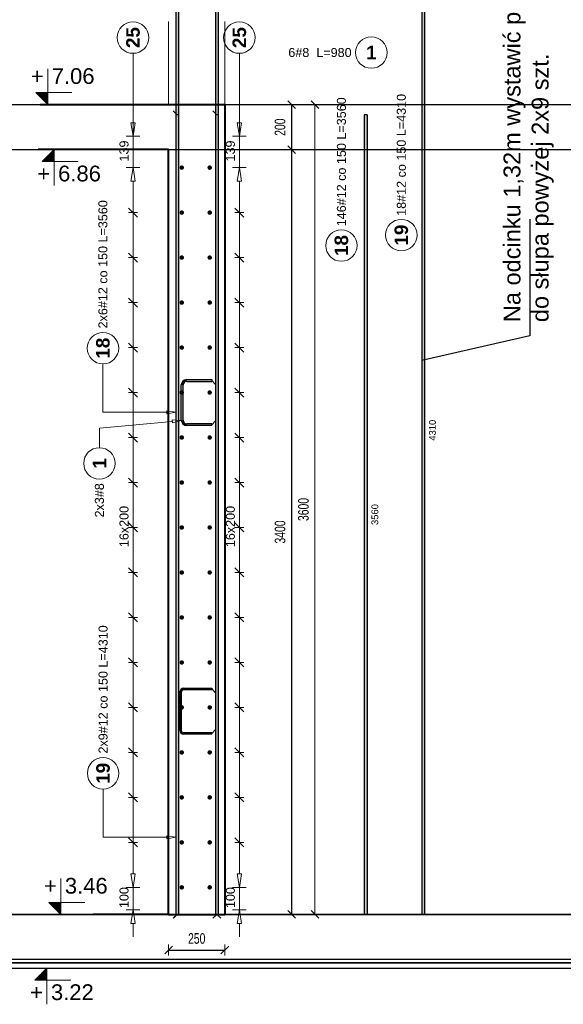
# Model space of a CAD drawing. Extents: x -1474 to 455485, y -101625 to 75879.
# Tile 33 of 40: x 362782 to 365196, y -87753 to -83375. Entities that reach past the tile are written whole.
import ezdxf
from ezdxf.enums import TextEntityAlignment as Align

# ---------------------------------------------------------------- set-up
doc = ezdxf.new("R2010")
doc.units = 0
doc.header["$LTSCALE"] = 10
doc.header["$MEASUREMENT"] = 0
doc.linetypes.add('HIDDEN', pattern=[0.375, 0.25, -0.125])
for name, color, linetype, lineweight in [('P-Linia1', 3, 'Continuous', 40), ('P-Opis', 1, 'Continuous', 18), ('P-Przerywana', 13, 'HIDDEN', 9), ('P-Wymiar', 254, 'Continuous', 9)]:
    doc.layers.add(name, color=color, linetype=linetype, lineweight=lineweight)
for name, color, linetype in [('RCAD_kształt pręta', 7, 'Continuous'), ('RCAD_opis kształtu pręta', 7, 'Continuous'), ('RCAD_opis rozkładu', 7, 'Continuous'), ('RCAD_pręt wyrzucony', 130, 'Continuous'), ('RCAD_pręty punktowe', 7, 'Continuous'), ('RCAD_symbole graficzne', 7, 'Continuous')]:
    doc.layers.add(name, color=color, linetype=linetype)
doc.styles.add('_Fd Opis', font='arial.ttf')
doc.styles.add('ROMANS', font='arial.ttf', dxfattribs={"width": 0.7})
doc.styles.add('style1', font='arial.ttf')
doc.styles.add('style3', font='arialbd.ttf')
doc.dimstyles.new('A25', dxfattribs={"dimscale": 27, "dimtxt": 1.75, "dimasz": 0.05, "dimexe": 0, "dimexo": 0, "dimgap": 1, "dimtad": 1, "dimdec": 4, "dimrnd": 1, "dimdsep": 46, "dimtxsty": 'ROMANS', "dimblk": '[[[[[[[[', "dimcen": 2, "dimdle": 2, "dimse1": 1, "dimse2": 1, "dimclrd": 256, "dimclrt": 1, "dimadec": 0, "dimazin": 0, "dimtfac": 1, "dimtdec": 4, "dimtix": 1, "dimtmove": 2, "dimatfit": 3, "dimldrblk": '[[[[[[[[', "dimfxl": 0, "dimtvp": 0.6, "dimtolj": 1, "dimlwd": -1, "dimarcsym": 0})

# ---------------------------------------------------------------- blocks, each defined once
blk = doc.blocks.new('[[[[[[[[')
at = {"layer": 'P-Wymiar'}
for p, q in [((-12.7, -12.7), (12.7, 12.7)), ((0, 0), (-4.6, 0)), ((0, 18), (0, -18))]:
    blk.add_line(p, q, dxfattribs=at)
blk = doc.blocks.new('*D169')
at = {"layer": 'Defpoints', "color": 0, "transparency": 16777216}
for p in [(363335.8, -83752.9), (364093.4, -83752.9), (363334, -87352.9)]:
    blk.add_point(p, dxfattribs=at)
at = {"layer": 'P-Wymiar', "transparency": 16777216}
blk.add_line((364093.4, -87351.6), (364093.4, -83754.3), dxfattribs=at)
at = {"layer": 'P-Wymiar', "transparency": 16777216, "xscale": 1.35, "yscale": 1.35, "zscale": 1.35}
for p, rotation in [((364093.4, -83752.9), 90), ((364093.4, -87352.9), 270)]:
    blk.add_blockref('[[[[[[[[', p, dxfattribs=dict(at, rotation=rotation))
at = {"layer": 'P-Wymiar', "color": 1, "transparency": 16777216, "insert": (364042.2, -85552.9), "char_height": 47.25, "attachment_point": 5, "rotation": 90, "style": 'ROMANS'}
blk.add_mtext('\\A1;3600', dxfattribs=at)
blk = doc.blocks.new('*D170')
at = {"transparency": 16777216}
blk.add_line((363444.3, -87511.7), (363691.6, -87511.7), dxfattribs=at)
at = {"layer": 'Defpoints', "color": 0, "transparency": 16777216}
for p in [(363443, -87014.9), (363693, -87014.9), (363693, -87511.7)]:
    blk.add_point(p, dxfattribs=at)
at = {"transparency": 16777216, "xscale": 1.35, "yscale": 1.35, "zscale": 1.35, "rotation": 180}
blk.add_blockref('[[[[[[[[', (363443, -87511.7), dxfattribs=at)
at = {"transparency": 16777216, "xscale": 1.35, "yscale": 1.35, "zscale": 1.35}
blk.add_blockref('[[[[[[[[', (363693, -87511.7), dxfattribs=at)
at = {"color": 1, "transparency": 16777216, "insert": (363568, -87460.5), "char_height": 47.25, "attachment_point": 5, "style": 'ROMANS', "bg_fill": 3, "box_fill_scale": 1.25, "bg_fill_color": 256, "bg_fill_true_color": 13158600, "bg_fill_transparency": 0}
blk.add_mtext('\\A1;250', dxfattribs=at)
blk = doc.blocks.new('*D171')
at = {"transparency": 16777216}
blk.add_line((363989.5, -83754.3), (363989.5, -83951.6), dxfattribs=at)
at = {"layer": 'Defpoints', "color": 0, "transparency": 16777216}
for p in [(362781.7, -83752.9), (362781.7, -83952.9), (363989.5, -83952.9)]:
    blk.add_point(p, dxfattribs=at)
at = {"transparency": 16777216, "xscale": 1.35, "yscale": 1.35, "zscale": 1.35}
for p, rotation in [((363989.5, -83752.9), 90), ((363989.5, -83952.9), 270)]:
    blk.add_blockref('[[[[[[[[', p, dxfattribs=dict(at, rotation=rotation))
at = {"color": 1, "transparency": 16777216, "insert": (363938.4, -83852.9), "char_height": 47.25, "attachment_point": 5, "rotation": 90, "style": 'ROMANS', "bg_fill": 3, "box_fill_scale": 1.25, "bg_fill_color": 256, "bg_fill_true_color": 13158600, "bg_fill_transparency": 0}
blk.add_mtext('\\A1;200', dxfattribs=at)
blk = doc.blocks.new('*D172')
at = {"transparency": 16777216}
blk.add_line((363989.5, -83954.3), (363989.5, -87351.6), dxfattribs=at)
at = {"layer": 'Defpoints', "color": 0, "transparency": 16777216}
for p in [(362781.7, -83952.9), (363989.5, -87352.9), (363989.5, -87352.9)]:
    blk.add_point(p, dxfattribs=at)
at = {"transparency": 16777216, "xscale": 1.35, "yscale": 1.35, "zscale": 1.35}
for p, rotation in [((363989.5, -83952.9), 90), ((363989.5, -87352.9), 270)]:
    blk.add_blockref('[[[[[[[[', p, dxfattribs=dict(at, rotation=rotation))
at = {"color": 1, "transparency": 16777216, "insert": (363938.4, -85652.9), "char_height": 47.25, "attachment_point": 5, "rotation": 90, "style": 'ROMANS', "bg_fill": 3, "box_fill_scale": 1.25, "bg_fill_color": 256, "bg_fill_true_color": 13158600, "bg_fill_transparency": 0}
blk.add_mtext('\\A1;3400', dxfattribs=at)

msp = doc.modelspace()

# ---------------------------------------------------------------- hatches: boundary and pattern name
at = {"layer": 'RCAD_pręt wyrzucony'}
for points in [[(364568.31037, -83047.8836), (364580.31037, -83047.8836), (364580.31037, -87352.93326), (364568.31037, -87352.93326)], [(364312.5596, -83797.8836), (364324.5596, -83797.8836), (364324.5596, -87352.93326), (364312.5596, -87352.93326)]]:
    msp.add_hatch(color=4, dxfattribs=at).paths.add_polyline_path(points, flags=0)
at = {"layer": 'RCAD_symbole graficzne'}
msp.add_hatch(color=1, dxfattribs=at).paths.add_polyline_path([(362849.30841, -87646.2666), (362902.64175, -87592.93326), (362902.64175, -87646.2666)], flags=0)

# ---------------------------------------------------------------- linework, layer by layer
msp.add_lwpolyline([(365047.5009, -84261.53859), (365047.5009, -84780.84362), (364568.31037, -84889.88423)])
at = {"layer": 'Defpoints', "color": 21}
for p in [(238098.40145, -83752.93326), (231219.52352, -83752.93326), (238152.43513, -83952.93326), (231273.5572, -83952.93326), (232413.86384, -87352.93326), (320503.41994, -87352.93326), (225534.98592, -87352.93326), (313624.54202, -87352.93326), (284132.79708, -87352.93326), (232413.86384, -87551.93326), (320503.41994, -87551.93326), (225534.98592, -87551.93326), (313624.54202, -87551.93326), (243115.86313, -87567.60185), (331205.41923, -87567.60185), (236236.98521, -87567.60185), (324326.5413, -87567.60185), (294834.79637, -87567.60185), (382924.35247, -87567.60185), (287955.91844, -87567.60185), (376045.47454, -87567.60185), (249492.00924, -87567.60185), (337581.56534, -87567.60185), (242613.13132, -87567.60185), (330702.68742, -87567.60185), (301210.94248, -87567.60185), (389300.49858, -87567.60185), (294332.06456, -87567.60185), (382421.62065, -87567.60185), (280996.13554, -87567.60185), (369085.69163, -87567.60185), (274117.25761, -87567.60185), (362206.81371, -87567.60185), (332715.06877, -87567.60185), (420804.62487, -87567.60185), (325836.19085, -87567.60185), (413925.74694, -87567.60185), (287372.28165, -87567.60185), (375461.83775, -87567.60185), (280493.40372, -87567.60185), (368582.95982, -87567.60185), (339091.21489, -87567.60185), (427180.77098, -87567.60185), (332212.33696, -87567.60185), (420301.89306, -87567.60185), (232413.86384, -87567.93326), (320503.41994, -87567.93326), (225534.98592, -87567.93326), (313624.54202, -87567.93326), (284132.79708, -87567.93326), (372222.35318, -87567.93326), (277253.91915, -87567.93326), (365343.47525, -87567.93326), (238790.00996, -87567.93326), (326879.56605, -87567.93326), (231911.13203, -87567.93326), (320000.68813, -87567.93326), (290508.94319, -87567.93326), (378598.49929, -87567.93326), (283630.06527, -87567.93326), (371719.62137, -87567.93326), (270294.13625, -87567.93326), (358383.69234, -87567.93326), (263415.25832, -87567.93326), (351504.81442, -87567.93326), (322013.06948, -87567.93326), (410102.62558, -87567.93326), (315134.19156, -87567.93326), (403223.74766, -87567.93326), (276670.28236, -87567.93326), (364759.83846, -87567.93326), (269791.40444, -87567.93326), (357880.96053, -87567.93326), (328389.2156, -87567.93326), (416478.7717, -87567.93326), (321510.33767, -87567.93326), (409599.89377, -87567.93326), (243115.86313, -87592.60185), (331205.41923, -87592.60185), (236236.98521, -87592.60185), (324326.5413, -87592.60185), (294834.79637, -87592.60185), (382924.35247, -87592.60185), (287955.91844, -87592.60185), (376045.47454, -87592.60185), (249492.00924, -87592.60185), (337581.56534, -87592.60185), (242613.13132, -87592.60185), (330702.68742, -87592.60185), (301210.94248, -87592.60185), (389300.49858, -87592.60185), (294332.06456, -87592.60185), (382421.62065, -87592.60185), (280996.13554, -87592.60185), (369085.69163, -87592.60185), (274117.25761, -87592.60185), (362206.81371, -87592.60185), (332715.06877, -87592.60185), (420804.62487, -87592.60185), (325836.19085, -87592.60185), (413925.74694, -87592.60185), (287372.28165, -87592.60185), (375461.83775, -87592.60185), (280493.40372, -87592.60185), (368582.95982, -87592.60185), (339091.21489, -87592.60185), (427180.77098, -87592.60185), (332212.33696, -87592.60185), (420301.89306, -87592.60185), (232413.86384, -87592.93326), (320503.41994, -87592.93326), (225534.98592, -87592.93326), (313624.54202, -87592.93326), (284132.79708, -87592.93326), (372222.35318, -87592.93326), (277253.91915, -87592.93326), (365343.47525, -87592.93326), (238790.00996, -87592.93326), (326879.56605, -87592.93326), (231911.13203, -87592.93326), (320000.68813, -87592.93326), (290508.94319, -87592.93326), (378598.49929, -87592.93326), (283630.06527, -87592.93326), (371719.62137, -87592.93326), (270294.13625, -87592.93326), (358383.69234, -87592.93326), (263415.25832, -87592.93326), (351504.81442, -87592.93326), (322013.06948, -87592.93326), (410102.62558, -87592.93326), (315134.19156, -87592.93326), (403223.74766, -87592.93326), (276670.28236, -87592.93326), (364759.83846, -87592.93326), (269791.40444, -87592.93326), (357880.96053, -87592.93326), (328389.2156, -87592.93326), (416478.7717, -87592.93326), (321510.33767, -87592.93326), (409599.89377, -87592.93326)]:
    msp.add_xline(p, (1, 0), dxfattribs=at)
at = {"layer": 'P-Linia1'}
for p, q in [((363692.9632, -83752.93326), (363692.9632, -87352.93326)), ((363442.9632, -87352.93326), (363442.9632, -83952.93326))]:
    msp.add_line(p, q, dxfattribs=at)
for points in [[(362872.45028, -83752.93326), (363692.9632, -83752.93326)], [(363442.9632, -83752.93326), (363442.9632, -83752.93326)], [(363442.9632, -83952.93326), (362864.2816, -83952.93326)], [(363442.9632, -87352.93326), (363107.84232, -87352.93326)], [(363442.9632, -87352.93326), (363692.9632, -87352.93326)], [(363692.9632, -87352.93326), (363692.9632, -87352.93326)]]:
    msp.add_lwpolyline(points, dxfattribs=at)
at = {"layer": 'P-Przerywana'}
for points in [[(363442.9632, -83752.93326), (363442.9632, -83381.88999)], [(363692.9632, -83752.93326), (363692.9632, -83381.88999)]]:
    msp.add_lwpolyline(points, dxfattribs=at)
at = {"layer": 'RCAD_opis rozkładu', "color": 8, "lineweight": 0}
for p, q in [((363275.10972, -87392.93326), (363295.10972, -87392.93326)), ((363285.10972, -87452.93326), (363285.10972, -87392.93326)), ((363747.60741, -87392.93326), (363767.60741, -87392.93326)), ((363757.60741, -87452.93326), (363757.60741, -87392.93326))]:
    msp.add_line(p, q, dxfattribs=at)
for centre in [(363285.10972, -83454.70223), (363757.60741, -83454.70223)]:
    msp.add_circle(centre, 70, dxfattribs=at)
at = {"layer": 'RCAD_pręt wyrzucony', "color": 4}
for p, q in [((364568.31037, -83047.8836), (364568.31037, -87352.93326)), ((364580.31037, -83047.8836), (364580.31037, -87352.93326)), ((364312.5596, -83797.8836), (364312.5596, -87352.93326)), ((364324.5596, -83797.8836), (364312.5596, -83797.8836)), ((364324.5596, -83797.8836), (364324.5596, -87352.93326)), ((364324.5596, -87352.93326), (364312.5596, -87352.93326)), ((364580.31037, -87352.93326), (364568.31037, -87352.93326))]:
    msp.add_line(p, q, dxfattribs=at)
at = {"layer": 'RCAD_pręt wyrzucony', "color": 8, "lineweight": 0}
for centre in [(364343.80615, -83521.29237), (364477.14643, -84332.923), (364210.99366, -84379.26734)]:
    msp.add_circle(centre, 70, dxfattribs=at)
at = {"layer": 'RCAD_symbole graficzne', "color": 1, "lineweight": 0}
for p, q in [((363012.73361, -83699.59993), (362852.73361, -83699.59993)), ((362982.64175, -87592.93326), (362822.64175, -87592.93326)), ((362849.30841, -87646.2666), (362902.64175, -87592.93326)), ((362902.64175, -87592.93326), (362902.64175, -87752.93326)), ((363009.30841, -87646.2666), (362849.30841, -87646.2666))]:
    msp.add_line(p, q, dxfattribs=at)

# ---------------------------------------------------------------- texts
at = {"layer": 'P-Opis', "insert": (365042.332, -84719.96465), "char_height": 75, "width": 1557.0457914, "attachment_point": 4, "rotation": 90, "style": '_Fd Opis'}
msp.add_mtext('Na odcinku 1,32m wystawić pręty do słupa powyżej 2x9 szt.', dxfattribs=at)
at = {"layer": 'RCAD_opis rozkładu', "color": 1, "char_height": 60, "attachment_point": 5, "rotation": 90, "style": 'style3'}
for insert in [(363285.10972, -83454.70223), (363757.60741, -83454.70223)]:
    msp.add_mtext('25', dxfattribs=dict(at, insert=insert))
at = {"layer": 'RCAD_pręt wyrzucony', "color": 1, "insert": (364343.80615, -83521.29237), "char_height": 60, "attachment_point": 5, "style": 'style3'}
msp.add_mtext('1', dxfattribs=at)
at = {"layer": 'RCAD_pręt wyrzucony', "color": 2, "insert": (364115.57968, -83521.29237), "char_height": 40, "attachment_point": 5, "style": 'style1'}
msp.add_mtext('6#8  L=980', dxfattribs=at)
at = {"layer": 'RCAD_pręt wyrzucony', "color": 2, "char_height": 40, "attachment_point": 5, "rotation": 90, "style": 'style1'}
for s, insert in [('146#12 co 150 L=3560', (364210.99366, -84006.98903)), ('18#12 co 150 L=4310', (364477.14643, -83976.18357))]:
    msp.add_mtext(s, dxfattribs=dict(at, insert=insert))
at = {"layer": 'RCAD_pręt wyrzucony', "color": 1, "attachment_point": 5, "rotation": 90}
for s, insert, char_height, style in [('19', (364477.14643, -84332.923), 60, 'style3'), ('18', (364210.99366, -84379.26734), 60, 'style3'), ('4310', (364615.31037, -85200.40843), 30, 'style1'), ('3560', (364359.5596, -85575.40843), 30, 'style1')]:
    msp.add_mtext(s, dxfattribs=dict(at, insert=insert, char_height=char_height, style=style))
at = {"layer": 'RCAD_symbole graficzne', "color": 2, "style": 'style1'}
msp.add_text('+', height=70, dxfattribs=at).set_placement((362888.28916, -83681.82215), align=Align.BOTTOM_RIGHT)
msp.add_text('7.06 ', height=70, dxfattribs=at).set_placement((362923.84472, -83681.82215), align=Align.BOTTOM_LEFT)
msp.add_text('+', height=70, dxfattribs=at).set_placement((362884.86397, -87664.04438), align=Align.TOP_RIGHT)
msp.add_text('3.22 ', height=70, dxfattribs=at).set_placement((362920.41952, -87664.04438), align=Align.TOP_LEFT)

# ---------------------------------------------------------------- dimensions: what is measured, and where the dimension line sits
at = {"layer": 'P-Wymiar'}
dim = msp.add_linear_dim(base=(364093.37235, -83752.93326), p1=(363333.97664, -87352.93326), p2=(363335.79571, -83752.93326), angle=90, dimstyle='A25', dxfattribs=at)
dim.commit()
dim.dimension.update_dxf_attribs({"geometry": '*D169', "text_midpoint": (364042.23166, -85552.93326)})

# ---------------------------------------------------------------- next in the draw order: dimensions: what is measured, and where the dimension line sits
dim = msp.add_linear_dim(base=(363989.5413, -83952.93326), p1=(362781.66331, -83752.93326), p2=(362781.66331, -83952.93326), angle=90, dimstyle='A25', override={"dimfxl": 160, "dimfxlon": 1, "dimtfill": 1})
dim.commit()
dim.dimension.update_dxf_attribs({"geometry": '*D171', "text_midpoint": (363938.41673, -83852.93326)})
dim = msp.add_linear_dim(base=(363692.9632, -87511.67024), p1=(363442.9632, -87014.87528), p2=(363692.9632, -87014.87528), dimstyle='A25', override={"dimfxl": 160, "dimfxlon": 1, "dimtfill": 1})
dim.commit()
dim.dimension.update_dxf_attribs({"geometry": '*D170', "text_midpoint": (363567.9632, -87460.54566)})

# ---------------------------------------------------------------- next in the draw order: hatches: boundary and pattern name
at = {"layer": 'RCAD_symbole graficzne'}
msp.add_hatch(color=1, dxfattribs=at).paths.add_polyline_path([(362852.73361, -83699.59993), (362906.06694, -83752.93326), (362906.06694, -83699.59993)], flags=0)

# ---------------------------------------------------------------- next in the draw order: linework, layer by layer
at = {"layer": 'Defpoints', "color": 21}
for p in [(244474.54756, -83752.93326), (237595.66964, -83752.93326), (275978.67385, -83752.93326), (269099.79593, -83752.93326), (282354.81997, -83752.93326), (275475.94204, -83752.93326), (243115.86313, -87551.60185), (331205.41923, -87551.60185), (236236.98521, -87551.60185), (324326.5413, -87551.60185), (294834.79637, -87551.60185), (382924.35247, -87551.60185), (287955.91844, -87551.60185), (376045.47454, -87551.60185), (249492.00924, -87551.60185), (337581.56534, -87551.60185), (242613.13132, -87551.60185), (330702.68742, -87551.60185), (301210.94248, -87551.60185), (389300.49858, -87551.60185), (294332.06456, -87551.60185), (382421.62065, -87551.60185), (280996.13554, -87551.60185), (369085.69163, -87551.60185), (274117.25761, -87551.60185), (362206.81371, -87551.60185), (332715.06877, -87551.60185), (420804.62487, -87551.60185), (325836.19085, -87551.60185), (413925.74694, -87551.60185), (287372.28165, -87551.60185), (375461.83775, -87551.60185), (280493.40372, -87551.60185), (368582.95982, -87551.60185), (339091.21489, -87551.60185), (427180.77098, -87551.60185), (332212.33696, -87551.60185), (420301.89306, -87551.60185), (284132.79708, -87551.93326), (372222.35318, -87551.93326), (277253.91915, -87551.93326), (365343.47525, -87551.93326), (238790.00996, -87551.93326), (326879.56605, -87551.93326), (231911.13203, -87551.93326), (320000.68813, -87551.93326), (290508.94319, -87551.93326), (378598.49929, -87551.93326), (283630.06527, -87551.93326), (371719.62137, -87551.93326), (270294.13625, -87551.93326), (358383.69234, -87551.93326), (263415.25832, -87551.93326), (351504.81442, -87551.93326), (322013.06948, -87551.93326), (410102.62558, -87551.93326), (315134.19156, -87551.93326), (403223.74766, -87551.93326), (276670.28236, -87551.93326), (364759.83846, -87551.93326), (269791.40444, -87551.93326), (357880.96053, -87551.93326), (328389.2156, -87551.93326), (416478.7717, -87551.93326), (321510.33767, -87551.93326), (409599.89377, -87551.93326)]:
    msp.add_xline(p, (1, 0), dxfattribs=at)
at = {"layer": 'RCAD_kształt pręta', "color": 2, "lineweight": 5}
for p, q in [((363480.84906, -83797.8836), (363463.34906, -83780.3836)), ((363657.51498, -83797.8836), (363640.01498, -83780.3836))]:
    msp.add_line(p, q, dxfattribs=at)
at = {"layer": 'RCAD_kształt pręta', "color": 4}
for p, q in [((363486.84906, -83797.8836), (363474.84906, -83797.8836)), ((363663.51498, -83797.8836), (363651.51498, -83797.8836))]:
    msp.add_line(p, q, dxfattribs=at)
at = {"layer": 'RCAD_opis rozkładu', "color": 8, "lineweight": 0}
for p, q in [((363285.10972, -83524.70223), (363285.10972, -83893.64773)), ((363757.60741, -83524.70223), (363757.60741, -83893.64773)), ((363285.10972, -83773.64773), (363285.10972, -83833.64773)), ((363757.60741, -83773.64773), (363757.60741, -83833.64773)), ((363285.10972, -83893.64773), (363275.10972, -83833.64773)), ((363295.10972, -83833.64773), (363275.10972, -83833.64773)), ((363295.10972, -83833.64773), (363285.10972, -83893.64773)), ((363757.60741, -83893.64773), (363747.60741, -83833.64773)), ((363767.60741, -83833.64773), (363747.60741, -83833.64773)), ((363767.60741, -83833.64773), (363757.60741, -83893.64773)), ((363315.10972, -83893.64773), (363255.10972, -83893.64773)), ((363787.60741, -83893.64773), (363727.60741, -83893.64773))]:
    msp.add_line(p, q, dxfattribs=at)
at = {"layer": 'RCAD_symbole graficzne', "color": 1, "lineweight": 0}
for p, q in [((362906.06694, -83752.93326), (362906.06694, -83592.93326)), ((362852.73361, -83699.59993), (362906.06694, -83752.93326)), ((362986.06694, -83752.93326), (362826.06694, -83752.93326))]:
    msp.add_line(p, q, dxfattribs=at)

# ---------------------------------------------------------------- next in the draw order: dimensions: what is measured, and where the dimension line sits
dim = msp.add_linear_dim(base=(363989.5413, -87352.93326), p1=(362781.66331, -83952.93326), p2=(363989.5413, -87352.93326), angle=90, dimstyle='A25', override={"dimfxl": 160, "dimfxlon": 1, "dimtfill": 1})
dim.commit()
dim.dimension.update_dxf_attribs({"geometry": '*D172', "text_midpoint": (363938.40061, -85652.93326)})

# ---------------------------------------------------------------- next in the draw order: hatches: boundary and pattern name
at = {"layer": 'RCAD_kształt pręta'}
for points in [[(363475.71921, -83047.8836), (363487.71921, -83047.8836), (363487.71921, -87352.93326), (363475.71921, -87352.93326)], [(363651.66153, -83047.8836), (363663.66153, -83047.8836), (363663.66153, -87352.93326), (363651.66153, -87352.93326)], [(363474.84906, -83797.8836), (363486.84906, -83797.8836), (363486.84906, -87352.93326), (363474.84906, -87352.93326)], [(363651.51498, -83797.8836), (363663.51498, -83797.8836), (363663.51498, -87352.93326), (363651.51498, -87352.93326)], [(363507.54714, -85155.75508), (363499.54714, -85155.75508), (363499.54714, -84999.27809), (363507.54714, -84999.27809)], [(363523.54714, -84983.27809), (363523.54714, -84975.27809), (363634.54714, -84975.27809), (363634.54714, -84983.27809)], [(363634.54714, -85171.75508), (363634.54714, -85179.75508), (363523.54714, -85179.75508), (363523.54714, -85171.75508)], [(363500.54714, -86538.62241), (363494.54714, -86538.62241), (363494.54714, -86361.14543), (363500.54714, -86361.14543)], [(363508.04714, -86353.64543), (363508.04714, -86347.64543), (363634.54714, -86347.64543), (363634.54714, -86353.64543)], [(363634.54714, -86546.12241), (363634.54714, -86552.12241), (363508.04714, -86552.12241), (363508.04714, -86546.12241)]]:
    msp.add_hatch(color=4, dxfattribs=at).paths.add_polyline_path(points, flags=0)
h = msp.add_hatch(color=4, dxfattribs=at)
edge = h.paths.add_edge_path(flags=0)
edge.add_line((363523.54714, -84975.27809), (363523.54714, -84983.27809))
edge.add_arc((363523.54714, -84999.27809), 16, 90, 180)
edge.add_line((363507.54714, -84999.27809), (363499.54714, -84999.27809))
edge.add_arc((363523.54714, -84999.27809), 24, 450, 540, ccw=False)
h = msp.add_hatch(color=4, dxfattribs=at)
edge = h.paths.add_edge_path(flags=0)
edge.add_line((363499.54714, -85155.75508), (363507.54714, -85155.75508))
edge.add_arc((363523.54714, -85155.75508), 16, -180, -90)
edge.add_line((363523.54714, -85171.75508), (363523.54714, -85179.75508))
edge.add_arc((363523.54714, -85155.75508), 24, 540, 630, ccw=False)
h = msp.add_hatch(color=4, dxfattribs=at)
edge = h.paths.add_edge_path(flags=0)
edge.add_line((363508.04714, -86347.64543), (363508.04714, -86353.64543))
edge.add_arc((363508.04714, -86361.14543), 7.5, 90, 180)
edge.add_line((363500.54714, -86361.14543), (363494.54714, -86361.14543))
edge.add_arc((363508.04714, -86361.14543), 13.5, 450, 540, ccw=False)
h = msp.add_hatch(color=4, dxfattribs=at)
edge = h.paths.add_edge_path(flags=0)
edge.add_line((363494.54714, -86538.62241), (363500.54714, -86538.62241))
edge.add_arc((363508.04714, -86538.62241), 7.5, -180, -90)
edge.add_line((363508.04714, -86546.12241), (363508.04714, -86552.12241))
edge.add_arc((363508.04714, -86538.62241), 13.5, 540, 630, ccw=False)
at = {"layer": 'RCAD_pręty punktowe'}
h = msp.add_hatch(color=1, dxfattribs=at)
edge = h.paths.add_edge_path(flags=0)
edge.add_arc((363501.53135, -84032.93326), 10, 0, 360, ccw=False)
h = msp.add_hatch(color=1, dxfattribs=at)
edge = h.paths.add_edge_path(flags=0)
edge.add_arc((363625.67791, -84032.93326), 10, 0, 360, ccw=False)
h = msp.add_hatch(color=1, dxfattribs=at)
edge = h.paths.add_edge_path(flags=0)
edge.add_arc((363501.53135, -84232.93326), 10, 0, 360, ccw=False)
h = msp.add_hatch(color=1, dxfattribs=at)
edge = h.paths.add_edge_path(flags=0)
edge.add_arc((363625.67791, -84232.93326), 10, 0, 360, ccw=False)
h = msp.add_hatch(color=1, dxfattribs=at)
edge = h.paths.add_edge_path(flags=0)
edge.add_arc((363501.53135, -84432.93326), 10, 0, 360, ccw=False)
h = msp.add_hatch(color=1, dxfattribs=at)
edge = h.paths.add_edge_path(flags=0)
edge.add_arc((363625.67791, -84432.93326), 10, 0, 360, ccw=False)
h = msp.add_hatch(color=1, dxfattribs=at)
edge = h.paths.add_edge_path(flags=0)
edge.add_arc((363501.53135, -84632.93326), 10, 0, 360, ccw=False)
h = msp.add_hatch(color=1, dxfattribs=at)
edge = h.paths.add_edge_path(flags=0)
edge.add_arc((363625.67791, -84632.93326), 10, 0, 360, ccw=False)
h = msp.add_hatch(color=1, dxfattribs=at)
edge = h.paths.add_edge_path(flags=0)
edge.add_arc((363501.53135, -84832.93326), 10, 0, 360, ccw=False)
h = msp.add_hatch(color=1, dxfattribs=at)
edge = h.paths.add_edge_path(flags=0)
edge.add_arc((363625.67791, -84832.93326), 10, 0, 360, ccw=False)
h = msp.add_hatch(color=1, dxfattribs=at)
edge = h.paths.add_edge_path(flags=0)
edge.add_arc((363501.53135, -85032.93326), 10, 0, 360, ccw=False)
h = msp.add_hatch(color=1, dxfattribs=at)
edge = h.paths.add_edge_path(flags=0)
edge.add_arc((363625.67791, -85032.93326), 10, 0, 360, ccw=False)
h = msp.add_hatch(color=1, dxfattribs=at)
edge = h.paths.add_edge_path(flags=0)
edge.add_arc((363501.53135, -85232.93326), 10, 0, 360, ccw=False)
h = msp.add_hatch(color=1, dxfattribs=at)
edge = h.paths.add_edge_path(flags=0)
edge.add_arc((363625.67791, -85232.93326), 10, 0, 360, ccw=False)
h = msp.add_hatch(color=1, dxfattribs=at)
edge = h.paths.add_edge_path(flags=0)
edge.add_arc((363501.53135, -85432.93326), 10, 0, 360, ccw=False)
h = msp.add_hatch(color=1, dxfattribs=at)
edge = h.paths.add_edge_path(flags=0)
edge.add_arc((363625.67791, -85432.93326), 10, 0, 360, ccw=False)
h = msp.add_hatch(color=1, dxfattribs=at)
edge = h.paths.add_edge_path(flags=0)
edge.add_arc((363501.53135, -85632.93326), 10, 0, 360, ccw=False)
h = msp.add_hatch(color=1, dxfattribs=at)
edge = h.paths.add_edge_path(flags=0)
edge.add_arc((363625.67791, -85632.93326), 10, 0, 360, ccw=False)
h = msp.add_hatch(color=1, dxfattribs=at)
edge = h.paths.add_edge_path(flags=0)
edge.add_arc((363501.53135, -85832.93326), 10, 0, 360, ccw=False)
h = msp.add_hatch(color=1, dxfattribs=at)
edge = h.paths.add_edge_path(flags=0)
edge.add_arc((363625.67791, -85832.93326), 10, 0, 360, ccw=False)
h = msp.add_hatch(color=1, dxfattribs=at)
edge = h.paths.add_edge_path(flags=0)
edge.add_arc((363501.53135, -86032.93326), 10, 0, 360, ccw=False)
h = msp.add_hatch(color=1, dxfattribs=at)
edge = h.paths.add_edge_path(flags=0)
edge.add_arc((363625.67791, -86032.93326), 10, 0, 360, ccw=False)
h = msp.add_hatch(color=1, dxfattribs=at)
edge = h.paths.add_edge_path(flags=0)
edge.add_arc((363501.53135, -86232.93326), 10, 0, 360, ccw=False)
h = msp.add_hatch(color=1, dxfattribs=at)
edge = h.paths.add_edge_path(flags=0)
edge.add_arc((363625.67791, -86232.93326), 10, 0, 360, ccw=False)
h = msp.add_hatch(color=1, dxfattribs=at)
edge = h.paths.add_edge_path(flags=0)
edge.add_arc((363501.53135, -86432.93326), 10, 0, 360, ccw=False)
h = msp.add_hatch(color=1, dxfattribs=at)
edge = h.paths.add_edge_path(flags=0)
edge.add_arc((363625.67791, -86432.93326), 10, 0, 360, ccw=False)
h = msp.add_hatch(color=1, dxfattribs=at)
edge = h.paths.add_edge_path(flags=0)
edge.add_arc((363501.53135, -86632.93326), 10, 0, 360, ccw=False)
h = msp.add_hatch(color=1, dxfattribs=at)
edge = h.paths.add_edge_path(flags=0)
edge.add_arc((363625.67791, -86632.93326), 10, 0, 360, ccw=False)
h = msp.add_hatch(color=1, dxfattribs=at)
edge = h.paths.add_edge_path(flags=0)
edge.add_arc((363501.53135, -86832.93326), 10, 0, 360, ccw=False)
h = msp.add_hatch(color=1, dxfattribs=at)
edge = h.paths.add_edge_path(flags=0)
edge.add_arc((363625.67791, -86832.93326), 10, 0, 360, ccw=False)
h = msp.add_hatch(color=1, dxfattribs=at)
edge = h.paths.add_edge_path(flags=0)
edge.add_arc((363501.53135, -87032.93326), 10, 0, 360, ccw=False)
h = msp.add_hatch(color=1, dxfattribs=at)
edge = h.paths.add_edge_path(flags=0)
edge.add_arc((363625.67791, -87032.93326), 10, 0, 360, ccw=False)
h = msp.add_hatch(color=1, dxfattribs=at)
edge = h.paths.add_edge_path(flags=0)
edge.add_arc((363501.53135, -87232.93326), 10, 0, 360, ccw=False)
h = msp.add_hatch(color=1, dxfattribs=at)
edge = h.paths.add_edge_path(flags=0)
edge.add_arc((363625.67791, -87232.93326), 10, 0, 360, ccw=False)
at = {"layer": 'RCAD_symbole graficzne'}
for points in [[(362881.07364, -84006.2666), (362934.40697, -83952.93326), (362934.40697, -84006.2666)], [(362911.0442, -87299.59993), (362964.37753, -87352.93326), (362964.37753, -87299.59993)]]:
    msp.add_hatch(color=1, dxfattribs=at).paths.add_polyline_path(points, flags=0)

# ---------------------------------------------------------------- next in the draw order: linework, layer by layer
at = {"layer": 'Defpoints', "color": 21}
for p in [(244528.58124, -83952.93326), (237649.70332, -83952.93326), (276032.70753, -83952.93326), (269153.82961, -83952.93326), (282408.85365, -83952.93326), (275529.97572, -83952.93326), (243115.86313, -87352.60185), (331205.41923, -87352.60185), (236236.98521, -87352.60185), (324326.5413, -87352.60185), (294834.79637, -87352.60185), (382924.35247, -87352.60185), (287955.91844, -87352.60185), (376045.47454, -87352.60185), (249492.00924, -87352.60185), (337581.56534, -87352.60185), (242613.13132, -87352.60185), (330702.68742, -87352.60185), (301210.94248, -87352.60185), (389300.49858, -87352.60185), (294332.06456, -87352.60185), (382421.62065, -87352.60185), (280996.13554, -87352.60185), (369085.69163, -87352.60185), (274117.25761, -87352.60185), (362206.81371, -87352.60185), (332715.06877, -87352.60185), (420804.62487, -87352.60185), (325836.19085, -87352.60185), (413925.74694, -87352.60185), (287372.28165, -87352.60185), (375461.83775, -87352.60185), (280493.40372, -87352.60185), (368582.95982, -87352.60185), (339091.21489, -87352.60185), (427180.77098, -87352.60185), (332212.33696, -87352.60185), (420301.89306, -87352.60185), (372222.35318, -87352.93326), (277253.91915, -87352.93326), (365343.47525, -87352.93326), (238790.00996, -87352.93326), (326879.56605, -87352.93326), (231911.13203, -87352.93326), (320000.68813, -87352.93326), (290508.94319, -87352.93326), (378598.49929, -87352.93326), (283630.06527, -87352.93326), (371719.62137, -87352.93326), (270294.13625, -87352.93326), (358383.69234, -87352.93326), (263415.25832, -87352.93326), (351504.81442, -87352.93326), (322013.06948, -87352.93326), (410102.62558, -87352.93326), (315134.19156, -87352.93326), (403223.74766, -87352.93326), (276670.28236, -87352.93326), (364759.83846, -87352.93326), (269791.40444, -87352.93326), (357880.96053, -87352.93326), (328389.2156, -87352.93326), (416478.7717, -87352.93326), (321510.33767, -87352.93326), (409599.89377, -87352.93326)]:
    msp.add_xline(p, (1, 0), dxfattribs=at)
at = {"layer": 'RCAD_kształt pręta', "color": 4}
for p, q in [((363475.71921, -83047.8836), (363475.71921, -87352.93326)), ((363487.71921, -83047.8836), (363487.71921, -87352.93326)), ((363651.66153, -83047.8836), (363651.66153, -87352.93326)), ((363663.66153, -83047.8836), (363663.66153, -87352.93326)), ((363474.84906, -83797.8836), (363474.84906, -87352.93326)), ((363486.84906, -83797.8836), (363486.84906, -87352.93326)), ((363651.51498, -83797.8836), (363651.51498, -87352.93326)), ((363663.51498, -83797.8836), (363663.51498, -87352.93326)), ((363499.54714, -85155.75508), (363499.54714, -84999.27809)), ((363507.54714, -85155.75508), (363507.54714, -84999.27809)), ((363523.54714, -84975.27809), (363634.54714, -84975.27809)), ((363523.54714, -84983.27809), (363634.54714, -84983.27809)), ((363634.54714, -84975.27809), (363634.54714, -84983.27809)), ((363634.54714, -85171.75508), (363523.54714, -85171.75508)), ((363634.54714, -85179.75508), (363523.54714, -85179.75508)), ((363634.54714, -85179.75508), (363634.54714, -85171.75508)), ((363494.54714, -86538.62241), (363494.54714, -86361.14543)), ((363500.54714, -86538.62241), (363500.54714, -86361.14543)), ((363508.04714, -86347.64543), (363634.54714, -86347.64543)), ((363508.04714, -86353.64543), (363634.54714, -86353.64543)), ((363634.54714, -86347.64543), (363634.54714, -86353.64543)), ((363634.54714, -86546.12241), (363508.04714, -86546.12241)), ((363634.54714, -86552.12241), (363634.54714, -86546.12241)), ((363634.54714, -86552.12241), (363508.04714, -86552.12241)), ((363486.84906, -87352.93326), (363474.84906, -87352.93326)), ((363487.71921, -87352.93326), (363475.71921, -87352.93326)), ((363663.51498, -87352.93326), (363651.51498, -87352.93326)), ((363663.66153, -87352.93326), (363651.66153, -87352.93326))]:
    msp.add_line(p, q, dxfattribs=at)
at = {"layer": 'RCAD_kształt pręta', "color": 2, "lineweight": 5}
for p, q in [((363634.54714, -84979.27809), (363652.04714, -84996.77809)), ((363634.54714, -85175.75508), (363652.04714, -85158.25508)), ((363634.54714, -86350.64543), (363652.04714, -86368.14543)), ((363634.54714, -86549.12241), (363652.04714, -86531.62241)), ((363480.84906, -87352.93326), (363463.34906, -87370.43326)), ((363481.71921, -87352.93326), (363464.21921, -87370.43326)), ((363657.51498, -87352.93326), (363640.01498, -87370.43326)), ((363657.66153, -87352.93326), (363675.16153, -87370.43326))]:
    msp.add_line(p, q, dxfattribs=at)
at = {"layer": 'RCAD_kształt pręta', "color": 4}
for centre, radius, start, end in [((363523.54714, -84999.27809), 24, 90, 180), ((363523.54714, -84999.27809), 16, 90, 180), ((363523.54714, -85155.75508), 24, 180, 270), ((363523.54714, -85155.75508), 16, 180, 270), ((363508.04714, -86361.14543), 13.5, 90, 180), ((363508.04714, -86361.14543), 7.5, 90, 180), ((363508.04714, -86538.62241), 13.5, 180, 270), ((363508.04714, -86538.62241), 7.5, 180, 270)]:
    msp.add_arc(centre, radius, start, end, dxfattribs=at)
at = {"layer": 'RCAD_opis kształtu pręta', "color": 8, "lineweight": 0}
for p, q in [((363151.34299, -85120.42566), (363151.34299, -84905.68129)), ((363151.34299, -85120.42566), (363434.84906, -85120.42566)), ((363434.84906, -85113.75899), (363474.84906, -85120.42566)), ((363434.84906, -85113.75899), (363434.84906, -85127.09233)), ((363474.84906, -85120.42566), (363434.84906, -85127.09233)), ((363135.90765, -85190.86406), (363459.80804, -85161.52801)), ((363135.90765, -85190.86406), (363135.90765, -85278.10209)), ((363459.20669, -85154.88852), (363499.64498, -85157.91993)), ((363459.20669, -85154.88852), (363460.40939, -85168.1675)), ((363499.64498, -85157.91993), (363460.40939, -85168.1675)), ((363152.21314, -87010.52781), (363152.21314, -86795.78344)), ((363152.21314, -87010.52781), (363435.71921, -87010.52781)), ((363435.71921, -87003.86114), (363475.71921, -87010.52781)), ((363435.71921, -87003.86114), (363435.71921, -87017.19448)), ((363475.71921, -87010.52781), (363435.71921, -87017.19448))]:
    msp.add_line(p, q, dxfattribs=at)
for centre in [(363151.34299, -84835.68129), (363135.90765, -85348.10209), (363152.21314, -86725.78344)]:
    msp.add_circle(centre, 70, dxfattribs=at)
at = {"layer": 'RCAD_opis rozkładu', "color": 8, "lineweight": 0}
for p, q in [((363285.10972, -84032.93326), (363285.10972, -83893.64773)), ((363757.60741, -84032.93326), (363757.60741, -83893.64773)), ((363255.10972, -84032.93326), (363315.10972, -84032.93326)), ((363275.10972, -84092.93326), (363285.10972, -84032.93326)), ((363285.10972, -84032.93326), (363295.10972, -84092.93326)), ((363787.60741, -84032.93326), (363727.60741, -84032.93326)), ((363747.60741, -84092.93326), (363757.60741, -84032.93326)), ((363757.60741, -84032.93326), (363767.60741, -84092.93326)), ((363275.10972, -84092.93326), (363295.10972, -84092.93326)), ((363285.10972, -84232.93326), (363285.10972, -84092.93326)), ((363747.60741, -84092.93326), (363767.60741, -84092.93326)), ((363757.60741, -84232.93326), (363757.60741, -84092.93326)), ((363305.10972, -84252.93326), (363265.10972, -84212.93326)), ((363777.60741, -84252.93326), (363737.60741, -84212.93326)), ((363265.10972, -84232.93326), (363305.10972, -84232.93326)), ((363285.10972, -84432.93326), (363285.10972, -84232.93326)), ((363777.60741, -84232.93326), (363737.60741, -84232.93326)), ((363757.60741, -84432.93326), (363757.60741, -84232.93326)), ((363305.10972, -84452.93326), (363265.10972, -84412.93326)), ((363265.10972, -84432.93326), (363305.10972, -84432.93326)), ((363285.10972, -84632.93326), (363285.10972, -84432.93326)), ((363777.60741, -84452.93326), (363737.60741, -84412.93326)), ((363777.60741, -84432.93326), (363737.60741, -84432.93326)), ((363757.60741, -84632.93326), (363757.60741, -84432.93326)), ((363305.10972, -84652.93326), (363265.10972, -84612.93326)), ((363777.60741, -84652.93326), (363737.60741, -84612.93326)), ((363265.10972, -84632.93326), (363305.10972, -84632.93326)), ((363285.10972, -84832.93326), (363285.10972, -84632.93326)), ((363777.60741, -84632.93326), (363737.60741, -84632.93326)), ((363757.60741, -84832.93326), (363757.60741, -84632.93326)), ((363305.10972, -84852.93326), (363265.10972, -84812.93326)), ((363265.10972, -84832.93326), (363305.10972, -84832.93326)), ((363285.10972, -85032.93326), (363285.10972, -84832.93326)), ((363777.60741, -84852.93326), (363737.60741, -84812.93326)), ((363777.60741, -84832.93326), (363737.60741, -84832.93326)), ((363757.60741, -85032.93326), (363757.60741, -84832.93326)), ((363305.10972, -85052.93326), (363265.10972, -85012.93326)), ((363777.60741, -85052.93326), (363737.60741, -85012.93326)), ((363265.10972, -85032.93326), (363305.10972, -85032.93326)), ((363285.10972, -85232.93326), (363285.10972, -85032.93326)), ((363777.60741, -85032.93326), (363737.60741, -85032.93326)), ((363757.60741, -85232.93326), (363757.60741, -85032.93326)), ((363305.10972, -85252.93326), (363265.10972, -85212.93326)), ((363265.10972, -85232.93326), (363305.10972, -85232.93326)), ((363285.10972, -85432.93326), (363285.10972, -85232.93326)), ((363777.60741, -85252.93326), (363737.60741, -85212.93326)), ((363777.60741, -85232.93326), (363737.60741, -85232.93326)), ((363757.60741, -85432.93326), (363757.60741, -85232.93326)), ((363305.10972, -85452.93326), (363265.10972, -85412.93326)), ((363265.10972, -85432.93326), (363305.10972, -85432.93326)), ((363285.10972, -85632.93326), (363285.10972, -85432.93326)), ((363777.60741, -85452.93326), (363737.60741, -85412.93326)), ((363777.60741, -85432.93326), (363737.60741, -85432.93326)), ((363757.60741, -85632.93326), (363757.60741, -85432.93326)), ((363305.10972, -85652.93326), (363265.10972, -85612.93326)), ((363777.60741, -85652.93326), (363737.60741, -85612.93326)), ((363265.10972, -85632.93326), (363305.10972, -85632.93326)), ((363285.10972, -85732.93326), (363285.10972, -85632.93326)), ((363777.60741, -85632.93326), (363737.60741, -85632.93326)), ((363757.60741, -85732.93326), (363757.60741, -85632.93326)), ((363285.10972, -85732.93326), (363285.10972, -85832.93326)), ((363757.60741, -85732.93326), (363757.60741, -85832.93326)), ((363265.10972, -85812.93326), (363305.10972, -85852.93326)), ((363265.10972, -85832.93326), (363305.10972, -85832.93326)), ((363285.10972, -85832.93326), (363285.10972, -86032.93326)), ((363737.60741, -85812.93326), (363777.60741, -85852.93326)), ((363777.60741, -85832.93326), (363737.60741, -85832.93326)), ((363757.60741, -85832.93326), (363757.60741, -86032.93326)), ((363265.10972, -86012.93326), (363305.10972, -86052.93326)), ((363737.60741, -86012.93326), (363777.60741, -86052.93326)), ((363265.10972, -86032.93326), (363305.10972, -86032.93326)), ((363285.10972, -86032.93326), (363285.10972, -86232.93326)), ((363777.60741, -86032.93326), (363737.60741, -86032.93326)), ((363757.60741, -86032.93326), (363757.60741, -86232.93326)), ((363265.10972, -86212.93326), (363305.10972, -86252.93326)), ((363265.10972, -86232.93326), (363305.10972, -86232.93326)), ((363285.10972, -86232.93326), (363285.10972, -86432.93326)), ((363737.60741, -86212.93326), (363777.60741, -86252.93326)), ((363777.60741, -86232.93326), (363737.60741, -86232.93326)), ((363757.60741, -86232.93326), (363757.60741, -86432.93326)), ((363265.10972, -86412.93326), (363305.10972, -86452.93326)), ((363737.60741, -86412.93326), (363777.60741, -86452.93326)), ((363265.10972, -86432.93326), (363305.10972, -86432.93326)), ((363285.10972, -86432.93326), (363285.10972, -86632.93326)), ((363777.60741, -86432.93326), (363737.60741, -86432.93326)), ((363757.60741, -86432.93326), (363757.60741, -86632.93326)), ((363265.10972, -86612.93326), (363305.10972, -86652.93326)), ((363265.10972, -86632.93326), (363305.10972, -86632.93326)), ((363285.10972, -86632.93326), (363285.10972, -86832.93326)), ((363737.60741, -86612.93326), (363777.60741, -86652.93326)), ((363777.60741, -86632.93326), (363737.60741, -86632.93326)), ((363757.60741, -86632.93326), (363757.60741, -86832.93326)), ((363265.10972, -86812.93326), (363305.10972, -86852.93326)), ((363265.10972, -86832.93326), (363305.10972, -86832.93326)), ((363285.10972, -86832.93326), (363285.10972, -87032.93326)), ((363737.60741, -86812.93326), (363777.60741, -86852.93326)), ((363777.60741, -86832.93326), (363737.60741, -86832.93326)), ((363757.60741, -86832.93326), (363757.60741, -87032.93326)), ((363265.10972, -87012.93326), (363305.10972, -87052.93326)), ((363737.60741, -87012.93326), (363777.60741, -87052.93326)), ((363265.10972, -87032.93326), (363305.10972, -87032.93326)), ((363285.10972, -87032.93326), (363285.10972, -87172.93326)), ((363777.60741, -87032.93326), (363737.60741, -87032.93326)), ((363757.60741, -87032.93326), (363757.60741, -87172.93326)), ((363285.10972, -87232.93326), (363275.10972, -87172.93326)), ((363295.10972, -87172.93326), (363275.10972, -87172.93326)), ((363295.10972, -87172.93326), (363285.10972, -87232.93326)), ((363757.60741, -87232.93326), (363747.60741, -87172.93326)), ((363767.60741, -87172.93326), (363747.60741, -87172.93326)), ((363767.60741, -87172.93326), (363757.60741, -87232.93326)), ((363255.10972, -87232.93326), (363315.10972, -87232.93326)), ((363285.10972, -87232.93326), (363285.10972, -87332.93326)), ((363787.60741, -87232.93326), (363727.60741, -87232.93326)), ((363757.60741, -87232.93326), (363757.60741, -87332.93326)), ((363315.10972, -87332.93326), (363255.10972, -87332.93326)), ((363275.10972, -87392.93326), (363285.10972, -87332.93326)), ((363285.10972, -87332.93326), (363295.10972, -87392.93326)), ((363787.60741, -87332.93326), (363727.60741, -87332.93326)), ((363747.60741, -87392.93326), (363757.60741, -87332.93326)), ((363757.60741, -87332.93326), (363767.60741, -87392.93326))]:
    msp.add_line(p, q, dxfattribs=at)
at = {"layer": 'RCAD_symbole graficzne', "color": 1, "lineweight": 0}
for p, q in [((363014.40697, -83952.93326), (362854.40697, -83952.93326)), ((362881.07364, -84006.2666), (362934.40697, -83952.93326)), ((362934.40697, -83952.93326), (362934.40697, -84112.93326)), ((363041.07364, -84006.2666), (362881.07364, -84006.2666)), ((362964.37753, -87352.93326), (362964.37753, -87192.93326)), ((363071.0442, -87299.59993), (362911.0442, -87299.59993)), ((362911.0442, -87299.59993), (362964.37753, -87352.93326)), ((363044.37753, -87352.93326), (362884.37753, -87352.93326))]:
    msp.add_line(p, q, dxfattribs=at)

# ---------------------------------------------------------------- next in the draw order: texts
at = {"layer": 'RCAD_opis kształtu pręta', "color": 1, "attachment_point": 5, "rotation": 90}
for s, insert, char_height, style in [('2x6#12 co 150 L=3560', (363151.34299, -84462.74814), 40, 'style1'), ('18', (363151.34299, -84835.68129), 60, 'style3'), ('1', (363135.90765, -85348.10209), 60, 'style3'), ('2x3#8  ', (363135.90765, -85512.18122), 40, 'style1'), ('2x9#12 co 150 L=4310', (363152.21314, -86352.85029), 40, 'style1'), ('19', (363152.21314, -86725.78344), 60, 'style3')]:
    msp.add_mtext(s, dxfattribs=dict(at, insert=insert, char_height=char_height, style=style))
at = {"layer": 'RCAD_opis rozkładu', "color": 2, "char_height": 40, "attachment_point": 7, "rotation": 90, "style": 'style1'}
for s, insert in [('139', (363265.54628, -84005.63702)), ('139', (363738.04398, -84005.63702)), ('16x200', (363265.53264, -85720.21839)), ('16x200', (363738.03033, -85720.21839)), ('100', (363265.53264, -87325.17065)), ('100', (363738.03033, -87325.17065))]:
    msp.add_mtext(s, dxfattribs=dict(at, insert=insert))
at = {"layer": 'RCAD_symbole graficzne', "color": 2, "style": 'style1'}
msp.add_text('+', height=70, dxfattribs=at).set_placement((362916.62919, -84024.04438), align=Align.TOP_RIGHT)
msp.add_text('6.86 ', height=70, dxfattribs=at).set_placement((362952.18475, -84024.04438), align=Align.TOP_LEFT)
msp.add_text('+', height=70, dxfattribs=at).set_placement((362946.59975, -87281.82215), align=Align.BOTTOM_RIGHT)
msp.add_text('3.46 ', height=70, dxfattribs=at).set_placement((362982.15531, -87281.82215), align=Align.BOTTOM_LEFT)

doc.saveas('drawing.dxf')
